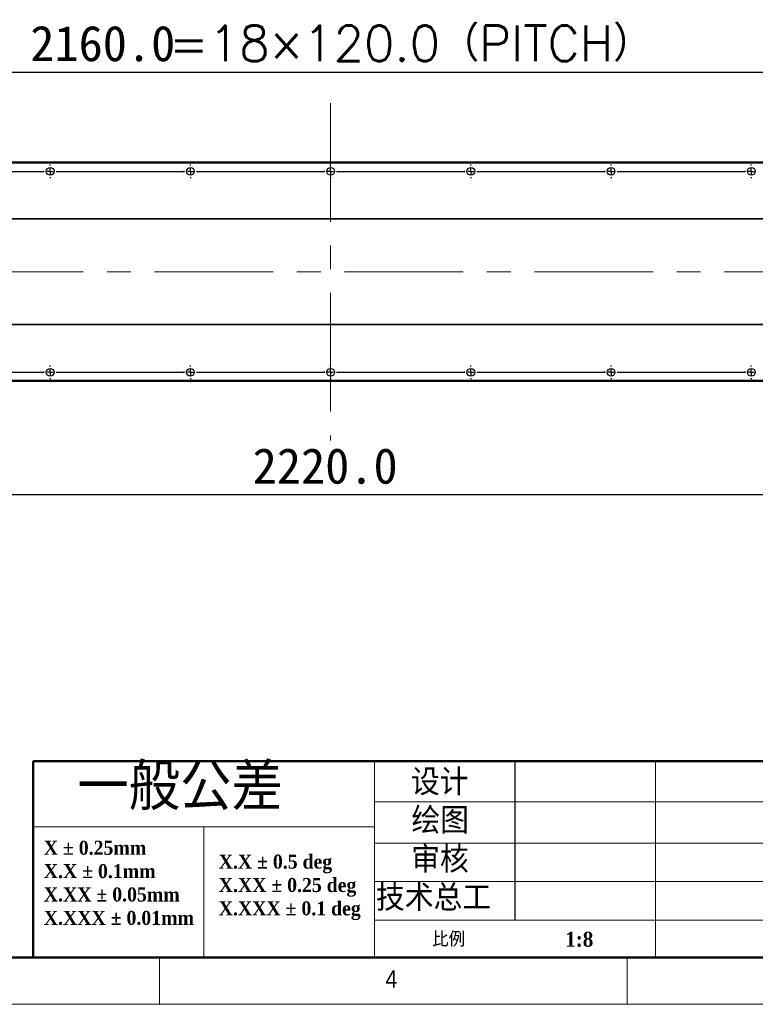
# Model space of a CAD drawing. Header units: millimetres. Extents: x 40 to 3331, y 40 to 2336.
# Tile 5 of 12: x 1160 to 1790, y 40 to 883. Entities that reach past the tile are written whole.
import ezdxf

# ---------------------------------------------------------------- set-up
doc = ezdxf.new("R2010")
doc.units = ezdxf.units.MM
doc.header["$LTSCALE"] = 8
doc.linetypes.add('CENTERX2', pattern=[20.32, 12.7, -2.54, 2.54, -2.54])
doc.layers.add('DIMNS', color=7, linetype='Continuous')
doc.styles.add('SLDTEXTSTYLE0', font='Gothic.ttf', dxfattribs={"width": 0.913})
doc.styles.add('SLDTEXTSTYLE1', font='timesbd.ttf', dxfattribs={"width": 0.933})
doc.styles.add('SLDTEXTSTYLE3', font='txt', dxfattribs={"bigfont": 'bigfont'})
doc.styles.add('SLDTEXTSTYLE7', font='txt')
doc.styles.add('SLDTEXTSTYLE8', font='txt', dxfattribs={"bigfont": 'bigfont'})
doc.dimstyles.new('SLDDIMSTYLE1', dxfattribs={"dimtxt": 30.4, "dimasz": 16, "dimexe": 0, "dimexo": 0.0625, "dimgap": 7.6, "dimtad": 2, "dimdec": 1, "dimrnd": 1e-09, "dimzin": 4, "dimdsep": 46, "dimtxsty": 'SLDTEXTSTYLE7', "dimsah": 1, "dimcen": 0.09, "dimadec": 0, "dimazin": 1, "dimtfac": 1, "dimtdec": 1, "dimtofl": 0, "dimtmove": 0, "dimatfit": 3, "dimfxl": 0, "dimfrac": 2, "dimtolj": 1, "dimtzin": 12, "dimarcsym": 0})

# ---------------------------------------------------------------- blocks, each defined once
blk = doc.blocks.new('SW_NOTE_0')
at = {"color": 0, "linetype": 'Continuous', "lineweight": 0, "char_height": 12, "attachment_point": 1, "style": 'SLDTEXTSTYLE1'}
for s, insert in [('X.X ± 0.5 deg', (0, 15.82)), ('X.XX ± 0.25 deg', (0, -4.18)), ('X.XXX ± 0.1 deg', (0, -24.18))]:
    blk.add_mtext(s, dxfattribs=dict(at, insert=insert))
blk = doc.blocks.new('SW_NOTE_1')
at = {"color": 0, "linetype": 'Continuous', "lineweight": 0, "char_height": 12, "attachment_point": 1, "style": 'SLDTEXTSTYLE1'}
for s, insert in [('X ± 0.25mm ', (0, 15.82)), ('X.X ± 0.1mm', (0, -4.18))]:
    blk.add_mtext(s, dxfattribs=dict(at, insert=insert))
blk = doc.blocks.new('SW_NOTE_2')
at = {"color": 0, "linetype": 'Continuous', "lineweight": 0, "char_height": 12, "attachment_point": 1, "style": 'SLDTEXTSTYLE1'}
for s, insert in [('X.XX ± 0.05mm', (0, 15.82)), ('X.XXX ± 0.01mm', (0, -4.18))]:
    blk.add_mtext(s, dxfattribs=dict(at, insert=insert))
blk = doc.blocks.new('_D_23')
at = {"layer": 'DIMNS'}
for p, q in [((316.35, 650.27), (316.35, 468.17)), ((2536.35, 656.81), (2536.35, 468.17)), ((2536.35, 476.17), (316.35, 476.17))]:
    blk.add_line(p, q, dxfattribs=at)
for points in [[(316.35, 476.17), (332.35, 473.77), (332.35, 478.57)], [(2536.35, 476.17), (2520.35, 478.57), (2520.35, 473.77)]]:
    blk.add_solid(points, dxfattribs=at)
at = {"layer": 'DIMNS', "insert": (1359.64, 516.06), "char_height": 30.4, "attachment_point": 1, "style": 'SLDTEXTSTYLE7'}
blk.add_mtext('2220.0', dxfattribs=at)
blk = doc.blocks.new('_D_28')
at = {"layer": 'DIMNS'}
for p, q in [((346.35, 768.97), (346.35, 845.81)), ((2506.35, 768.97), (2506.35, 845.81)), ((346.35, 837.81), (2506.35, 837.81))]:
    blk.add_line(p, q, dxfattribs=at)
for points in [[(346.35, 837.81), (362.35, 835.41), (362.35, 840.21)], [(2506.35, 837.81), (2490.35, 840.21), (2490.35, 835.41)]]:
    blk.add_solid(points, dxfattribs=at)
at = {"layer": 'DIMNS', "char_height": 30.4, "attachment_point": 1}
for s, insert, style in [('2160.0', (1169.33, 877.7), 'SLDTEXTSTYLE7'), ('=18×120.0（PITCH）', (1288.14, 877.7), 'SLDTEXTSTYLE8')]:
    blk.add_mtext(s, dxfattribs=dict(at, insert=insert, style=style))
blk = doc.blocks.new('SW_CENTERMARKSYMBOL_8')
at = {"layer": 'DIMNS', "color": 0}
for p, q in [((720, 5.08), (720, 5.84)), ((720, 0), (720, 2.54)), ((720, 0), (720, 2.54)), ((720, 0), (720, 2.54)), ((720, 0), (720, 2.54)), ((720, 0), (720, 2.54)), ((720, 0), (720, 2.54)), ((720, 0), (720, 2.54)), ((720, 0), (720, 2.54)), ((840, 5.08), (840, 5.84)), ((840, 0), (840, 2.54)), ((840, 0), (840, 2.54)), ((840, 0), (840, 2.54)), ((840, 0), (840, 2.54)), ((840, 0), (840, 2.54)), ((840, 0), (840, 2.54)), ((840, 0), (840, 2.54)), ((840, 0), (840, 2.54)), ((840, 0), (840, 2.54)), ((960, 5.08), (960, 5.84)), ((960, 0), (960, 2.54)), ((960, 0), (960, 2.54)), ((960, 0), (960, 2.54)), ((960, 0), (960, 2.54)), ((960, 0), (960, 2.54)), ((960, 0), (960, 2.54)), ((960, 0), (960, 2.54)), ((960, 0), (960, 2.54)), ((960, 0), (960, 2.54)), ((960, 0), (960, 2.54)), ((1080, 5.08), (1080, 5.84)), ((1080, 0), (1080, 2.54)), ((1080, 0), (1080, 2.54)), ((1080, 0), (1080, 2.54)), ((1080, 0), (1080, 2.54)), ((1080, 0), (1080, 2.54)), ((1080, 0), (1080, 2.54)), ((1080, 0), (1080, 2.54)), ((1080, 0), (1080, 2.54)), ((1080, 0), (1080, 2.54)), ((1200, 5.08), (1200, 5.84)), ((1200, 0), (1200, 2.54)), ((1200, 0), (1200, 2.54)), ((1200, 0), (1200, 2.54)), ((1200, 0), (1200, 2.54)), ((1200, 0), (1200, 2.54)), ((1200, 0), (1200, 2.54)), ((1200, 0), (1200, 2.54)), ((1200, 0), (1200, 2.54)), ((1320, 5.08), (1320, 5.84)), ((1320, 0), (1320, 2.54)), ((1320, 0), (1320, 2.54)), ((1320, 0), (1320, 2.54)), ((1320, 0), (1320, 2.54)), ((1320, 0), (1320, 2.54)), ((1320, 0), (1320, 2.54)), ((1320, 0), (1320, 2.54)), ((605.08, 0), (714.92, 0)), ((714.92, 0), (714.16, 0)), ((714.92, 0), (714.16, 0)), ((720, 0), (717.46, 0)), ((720, 0), (717.46, 0)), ((720, 0), (717.46, 0)), ((720, 0), (717.46, 0)), ((720, 0), (717.46, 0)), ((720, 0), (717.46, 0)), ((720, 0), (717.46, 0)), ((720, 0), (717.46, 0)), ((720, 0), (720, -2.54)), ((720, 0), (722.54, 0)), ((720, 0), (720, -2.54)), ((720, 0), (722.54, 0)), ((720, 0), (720, -2.54)), ((720, 0), (722.54, 0)), ((720, 0), (720, -2.54)), ((720, 0), (722.54, 0)), ((720, 0), (720, -2.54)), ((720, 0), (722.54, 0)), ((720, 0), (720, -2.54)), ((720, 0), (722.54, 0)), ((720, 0), (720, -2.54)), ((720, 0), (722.54, 0)), ((720, 0), (720, -2.54)), ((720, 0), (722.54, 0)), ((720, -5.08), (720, -5.84)), ((725.08, 0), (725.84, 0)), ((725.08, 0), (725.84, 0)), ((725.08, 0), (834.92, 0)), ((834.92, 0), (834.16, 0)), ((834.92, 0), (834.16, 0)), ((840, 0), (837.46, 0)), ((840, 0), (837.46, 0)), ((840, 0), (837.46, 0)), ((840, 0), (837.46, 0)), ((840, 0), (837.46, 0)), ((840, 0), (837.46, 0)), ((840, 0), (837.46, 0)), ((840, 0), (837.46, 0)), ((840, 0), (837.46, 0)), ((840, 0), (840, -2.54)), ((840, 0), (842.54, 0)), ((840, 0), (840, -2.54)), ((840, 0), (842.54, 0)), ((840, 0), (840, -2.54)), ((840, 0), (842.54, 0)), ((840, 0), (840, -2.54)), ((840, 0), (842.54, 0)), ((840, 0), (840, -2.54)), ((840, 0), (842.54, 0)), ((840, 0), (840, -2.54)), ((840, 0), (842.54, 0)), ((840, 0), (840, -2.54)), ((840, 0), (842.54, 0)), ((840, 0), (840, -2.54)), ((840, 0), (842.54, 0)), ((840, 0), (840, -2.54)), ((840, 0), (842.54, 0)), ((840, -5.08), (840, -5.84)), ((845.08, 0), (845.84, 0)), ((845.08, 0), (845.84, 0)), ((845.08, 0), (954.92, 0)), ((954.92, 0), (954.16, 0)), ((960, 0), (957.46, 0)), ((960, 0), (957.46, 0)), ((960, 0), (957.46, 0)), ((960, 0), (957.46, 0)), ((960, 0), (957.46, 0)), ((960, 0), (957.46, 0)), ((960, 0), (957.46, 0)), ((960, 0), (957.46, 0)), ((960, 0), (957.46, 0)), ((960, 0), (957.46, 0)), ((960, 0), (960, -2.54)), ((960, 0), (962.54, 0)), ((960, 0), (960, -2.54)), ((960, 0), (962.54, 0)), ((960, 0), (960, -2.54)), ((960, 0), (962.54, 0)), ((960, 0), (960, -2.54)), ((960, 0), (962.54, 0)), ((960, 0), (960, -2.54)), ((960, 0), (962.54, 0)), ((960, 0), (960, -2.54)), ((960, 0), (962.54, 0)), ((960, 0), (960, -2.54)), ((960, 0), (962.54, 0)), ((960, 0), (960, -2.54)), ((960, 0), (962.54, 0)), ((960, 0), (960, -2.54)), ((960, 0), (962.54, 0)), ((960, 0), (960, -2.54)), ((960, 0), (962.54, 0)), ((960, -5.08), (960, -5.84)), ((965.08, 0), (965.84, 0)), ((965.08, 0), (1074.92, 0)), ((1074.92, 0), (1074.16, 0)), ((1074.92, 0), (1074.16, 0)), ((1080, 0), (1077.46, 0)), ((1080, 0), (1077.46, 0)), ((1080, 0), (1077.46, 0)), ((1080, 0), (1077.46, 0)), ((1080, 0), (1077.46, 0)), ((1080, 0), (1077.46, 0)), ((1080, 0), (1077.46, 0)), ((1080, 0), (1077.46, 0)), ((1080, 0), (1077.46, 0)), ((1080, 0), (1080, -2.54)), ((1080, 0), (1082.54, 0)), ((1080, 0), (1080, -2.54)), ((1080, 0), (1082.54, 0)), ((1080, 0), (1080, -2.54)), ((1080, 0), (1082.54, 0)), ((1080, 0), (1080, -2.54)), ((1080, 0), (1082.54, 0)), ((1080, 0), (1080, -2.54)), ((1080, 0), (1082.54, 0)), ((1080, 0), (1080, -2.54)), ((1080, 0), (1082.54, 0)), ((1080, 0), (1080, -2.54)), ((1080, 0), (1082.54, 0)), ((1080, 0), (1080, -2.54)), ((1080, 0), (1082.54, 0)), ((1080, 0), (1080, -2.54)), ((1080, 0), (1082.54, 0)), ((1080, -5.08), (1080, -5.84)), ((1085.08, 0), (1085.84, 0)), ((1085.08, 0), (1085.84, 0)), ((1085.08, 0), (1194.92, 0)), ((1194.92, 0), (1194.16, 0)), ((1200, 0), (1197.46, 0)), ((1200, 0), (1197.46, 0)), ((1200, 0), (1197.46, 0)), ((1200, 0), (1197.46, 0)), ((1200, 0), (1197.46, 0)), ((1200, 0), (1197.46, 0)), ((1200, 0), (1197.46, 0)), ((1200, 0), (1197.46, 0)), ((1200, 0), (1200, -2.54)), ((1200, 0), (1202.54, 0)), ((1200, 0), (1200, -2.54)), ((1200, 0), (1202.54, 0)), ((1200, 0), (1200, -2.54)), ((1200, 0), (1202.54, 0)), ((1200, 0), (1200, -2.54)), ((1200, 0), (1202.54, 0)), ((1200, 0), (1200, -2.54)), ((1200, 0), (1202.54, 0)), ((1200, 0), (1200, -2.54)), ((1200, 0), (1202.54, 0)), ((1200, 0), (1200, -2.54)), ((1200, 0), (1202.54, 0)), ((1200, 0), (1200, -2.54)), ((1200, 0), (1202.54, 0)), ((1200, -5.08), (1200, -5.84)), ((1205.08, 0), (1205.84, 0)), ((1205.08, 0), (1314.92, 0)), ((1314.92, 0), (1314.16, 0)), ((1314.92, 0), (1314.16, 0)), ((1320, 0), (1317.46, 0)), ((1320, 0), (1317.46, 0)), ((1320, 0), (1317.46, 0)), ((1320, 0), (1317.46, 0)), ((1320, 0), (1317.46, 0)), ((1320, 0), (1317.46, 0)), ((1320, 0), (1317.46, 0)), ((1320, 0), (1320, -2.54)), ((1320, 0), (1322.54, 0)), ((1320, 0), (1320, -2.54)), ((1320, 0), (1322.54, 0)), ((1320, 0), (1320, -2.54)), ((1320, 0), (1322.54, 0)), ((1320, 0), (1320, -2.54)), ((1320, 0), (1322.54, 0)), ((1320, 0), (1320, -2.54)), ((1320, 0), (1322.54, 0)), ((1320, 0), (1320, -2.54)), ((1320, 0), (1322.54, 0)), ((1320, 0), (1320, -2.54)), ((1320, 0), (1322.54, 0)), ((1320, -5.08), (1320, -5.84))]:
    blk.add_line(p, q, dxfattribs=at)
blk = doc.blocks.new('SW_CENTERMARKSYMBOL_9')
at = {"layer": 'DIMNS', "color": 0}
for p, q in [((600, 5.08), (600, 5.84)), ((600, 0), (600, 2.54)), ((600, 0), (600, 2.54)), ((600, 0), (600, 2.54)), ((600, 0), (600, 2.54)), ((600, 0), (600, 2.54)), ((600, 0), (600, 2.54)), ((600, 0), (600, 2.54)), ((600, 0), (600, 2.54)), ((720, 5.08), (720, 5.84)), ((720, 0), (720, 2.54)), ((720, 0), (720, 2.54)), ((720, 0), (720, 2.54)), ((720, 0), (720, 2.54)), ((720, 0), (720, 2.54)), ((720, 0), (720, 2.54)), ((720, 0), (720, 2.54)), ((720, 0), (720, 2.54)), ((720, 0), (720, 2.54)), ((840, 5.08), (840, 5.84)), ((840, 0), (840, 2.54)), ((840, 0), (840, 2.54)), ((840, 0), (840, 2.54)), ((840, 0), (840, 2.54)), ((840, 0), (840, 2.54)), ((840, 0), (840, 2.54)), ((840, 0), (840, 2.54)), ((840, 0), (840, 2.54)), ((840, 0), (840, 2.54)), ((840, 0), (840, 2.54)), ((960, 5.08), (960, 5.84)), ((960, 0), (960, 2.54)), ((960, 0), (960, 2.54)), ((960, 0), (960, 2.54)), ((960, 0), (960, 2.54)), ((960, 0), (960, 2.54)), ((960, 0), (960, 2.54)), ((960, 0), (960, 2.54)), ((960, 0), (960, 2.54)), ((960, 0), (960, 2.54)), ((1080, 5.08), (1080, 5.84)), ((1080, 0), (1080, 2.54)), ((1080, 0), (1080, 2.54)), ((1080, 0), (1080, 2.54)), ((1080, 0), (1080, 2.54)), ((1080, 0), (1080, 2.54)), ((1080, 0), (1080, 2.54)), ((1080, 0), (1080, 2.54)), ((1080, 0), (1080, 2.54)), ((1200, 5.08), (1200, 5.84)), ((1200, 0), (1200, 2.54)), ((1200, 0), (1200, 2.54)), ((1200, 0), (1200, 2.54)), ((1200, 0), (1200, 2.54)), ((1200, 0), (1200, 2.54)), ((1200, 0), (1200, 2.54)), ((1200, 0), (1200, 2.54)), ((485.08, 0), (594.92, 0)), ((594.92, 0), (594.16, 0)), ((594.92, 0), (594.16, 0)), ((600, 0), (597.46, 0)), ((600, 0), (597.46, 0)), ((600, 0), (597.46, 0)), ((600, 0), (597.46, 0)), ((600, 0), (597.46, 0)), ((600, 0), (597.46, 0)), ((600, 0), (597.46, 0)), ((600, 0), (597.46, 0)), ((600, 0), (600, -2.54)), ((600, 0), (602.54, 0)), ((600, 0), (600, -2.54)), ((600, 0), (602.54, 0)), ((600, 0), (600, -2.54)), ((600, 0), (602.54, 0)), ((600, 0), (600, -2.54)), ((600, 0), (602.54, 0)), ((600, 0), (600, -2.54)), ((600, 0), (602.54, 0)), ((600, 0), (600, -2.54)), ((600, 0), (602.54, 0)), ((600, 0), (600, -2.54)), ((600, 0), (602.54, 0)), ((600, 0), (600, -2.54)), ((600, 0), (602.54, 0)), ((600, -5.08), (600, -5.84)), ((605.08, 0), (605.84, 0)), ((605.08, 0), (605.84, 0)), ((605.08, 0), (714.92, 0)), ((714.92, 0), (714.16, 0)), ((714.92, 0), (714.16, 0)), ((720, 0), (717.46, 0)), ((720, 0), (717.46, 0)), ((720, 0), (717.46, 0)), ((720, 0), (717.46, 0)), ((720, 0), (717.46, 0)), ((720, 0), (717.46, 0)), ((720, 0), (717.46, 0)), ((720, 0), (717.46, 0)), ((720, 0), (717.46, 0)), ((720, 0), (720, -2.54)), ((720, 0), (722.54, 0)), ((720, 0), (720, -2.54)), ((720, 0), (722.54, 0)), ((720, 0), (720, -2.54)), ((720, 0), (722.54, 0)), ((720, 0), (720, -2.54)), ((720, 0), (722.54, 0)), ((720, 0), (720, -2.54)), ((720, 0), (722.54, 0)), ((720, 0), (720, -2.54)), ((720, 0), (722.54, 0)), ((720, 0), (720, -2.54)), ((720, 0), (722.54, 0)), ((720, 0), (720, -2.54)), ((720, 0), (722.54, 0)), ((720, 0), (720, -2.54)), ((720, 0), (722.54, 0)), ((720, -5.08), (720, -5.84)), ((725.08, 0), (725.84, 0)), ((725.08, 0), (725.84, 0)), ((725.08, 0), (834.92, 0)), ((834.92, 0), (834.16, 0)), ((840, 0), (837.46, 0)), ((840, 0), (837.46, 0)), ((840, 0), (837.46, 0)), ((840, 0), (837.46, 0)), ((840, 0), (837.46, 0)), ((840, 0), (837.46, 0)), ((840, 0), (837.46, 0)), ((840, 0), (837.46, 0)), ((840, 0), (837.46, 0)), ((840, 0), (837.46, 0)), ((840, 0), (840, -2.54)), ((840, 0), (842.54, 0)), ((840, 0), (840, -2.54)), ((840, 0), (842.54, 0)), ((840, 0), (840, -2.54)), ((840, 0), (842.54, 0)), ((840, 0), (840, -2.54)), ((840, 0), (842.54, 0)), ((840, 0), (840, -2.54)), ((840, 0), (842.54, 0)), ((840, 0), (840, -2.54)), ((840, 0), (842.54, 0)), ((840, 0), (840, -2.54)), ((840, 0), (842.54, 0)), ((840, 0), (840, -2.54)), ((840, 0), (842.54, 0)), ((840, 0), (840, -2.54)), ((840, 0), (842.54, 0)), ((840, 0), (840, -2.54)), ((840, 0), (842.54, 0)), ((840, -5.08), (840, -5.84)), ((845.08, 0), (845.84, 0)), ((845.08, 0), (954.92, 0)), ((954.92, 0), (954.16, 0)), ((954.92, 0), (954.16, 0)), ((960, 0), (957.46, 0)), ((960, 0), (957.46, 0)), ((960, 0), (957.46, 0)), ((960, 0), (957.46, 0)), ((960, 0), (957.46, 0)), ((960, 0), (957.46, 0)), ((960, 0), (957.46, 0)), ((960, 0), (957.46, 0)), ((960, 0), (957.46, 0)), ((960, 0), (960, -2.54)), ((960, 0), (962.54, 0)), ((960, 0), (960, -2.54)), ((960, 0), (962.54, 0)), ((960, 0), (960, -2.54)), ((960, 0), (962.54, 0)), ((960, 0), (960, -2.54)), ((960, 0), (962.54, 0)), ((960, 0), (960, -2.54)), ((960, 0), (962.54, 0)), ((960, 0), (960, -2.54)), ((960, 0), (962.54, 0)), ((960, 0), (960, -2.54)), ((960, 0), (962.54, 0)), ((960, 0), (960, -2.54)), ((960, 0), (962.54, 0)), ((960, 0), (960, -2.54)), ((960, 0), (962.54, 0)), ((960, -5.08), (960, -5.84)), ((965.08, 0), (965.84, 0)), ((965.08, 0), (965.84, 0)), ((965.08, 0), (1074.92, 0)), ((1074.92, 0), (1074.16, 0)), ((1074.92, 0), (1074.16, 0)), ((1080, 0), (1077.46, 0)), ((1080, 0), (1077.46, 0)), ((1080, 0), (1077.46, 0)), ((1080, 0), (1077.46, 0)), ((1080, 0), (1077.46, 0)), ((1080, 0), (1077.46, 0)), ((1080, 0), (1077.46, 0)), ((1080, 0), (1077.46, 0)), ((1080, 0), (1080, -2.54)), ((1080, 0), (1082.54, 0)), ((1080, 0), (1080, -2.54)), ((1080, 0), (1082.54, 0)), ((1080, 0), (1080, -2.54)), ((1080, 0), (1082.54, 0)), ((1080, 0), (1080, -2.54)), ((1080, 0), (1082.54, 0)), ((1080, 0), (1080, -2.54)), ((1080, 0), (1082.54, 0)), ((1080, 0), (1080, -2.54)), ((1080, 0), (1082.54, 0)), ((1080, 0), (1080, -2.54)), ((1080, 0), (1082.54, 0)), ((1080, 0), (1080, -2.54)), ((1080, 0), (1082.54, 0)), ((1080, -5.08), (1080, -5.84)), ((1085.08, 0), (1085.84, 0)), ((1085.08, 0), (1085.84, 0)), ((1085.08, 0), (1194.92, 0)), ((1194.92, 0), (1194.16, 0)), ((1200, 0), (1197.46, 0)), ((1200, 0), (1197.46, 0)), ((1200, 0), (1197.46, 0)), ((1200, 0), (1197.46, 0)), ((1200, 0), (1197.46, 0)), ((1200, 0), (1197.46, 0)), ((1200, 0), (1197.46, 0)), ((1200, 0), (1200, -2.54)), ((1200, 0), (1202.54, 0)), ((1200, 0), (1200, -2.54)), ((1200, 0), (1202.54, 0)), ((1200, 0), (1200, -2.54)), ((1200, 0), (1202.54, 0)), ((1200, 0), (1200, -2.54)), ((1200, 0), (1202.54, 0)), ((1200, 0), (1200, -2.54)), ((1200, 0), (1202.54, 0)), ((1200, 0), (1200, -2.54)), ((1200, 0), (1202.54, 0)), ((1200, 0), (1200, -2.54)), ((1200, 0), (1202.54, 0)), ((1200, -5.08), (1200, -5.84))]:
    blk.add_line(p, q, dxfattribs=at)

msp = doc.modelspace()

# ---------------------------------------------------------------- linework, layer by layer
at = {"color": 7, "linetype": 'Continuous', "lineweight": 25}
for p, q in [((2584.3486757, 760.9713275), (268.3486909, 760.9713275)), ((2584.3486757, 759.9713329), (268.3486909, 759.9713329)), ((2584.3486757, 712.4713298), (268.3486909, 712.4713298)), ((2584.3486757, 711.9713288), (268.3486909, 711.9713288)), ((2584.3486757, 621.9713289), (268.3486909, 621.9713289)), ((2584.3486757, 621.4713316), (268.3486909, 621.4713316)), ((2584.3486757, 573.9713285), (268.3486909, 573.9713285)), ((2584.3486757, 572.9713339), (268.3486909, 572.9713339))]:
    msp.add_line(p, q, dxfattribs=at)
at = {"color": 7, "linetype": 'Continuous', "lineweight": 50}
for p, q in [((1171.7559834, 248), (1171.7559834, 80)), ((1171.7559834, 248), (1464, 248)), ((3280, 248), (1464, 248)), ((80, 80), (3280, 80))]:
    msp.add_line(p, q, dxfattribs=at)
at = {"color": 7, "linetype": 'Continuous', "lineweight": 18}
for p, q in [((1464, 248), (1464, 220)), ((1464, 192), (1464, 248)), ((1464, 220), (1464, 248)), ((1704.336839, 248), (1704.336839, 80)), ((1464, 192), (1464, 220)), ((1464, 213.2644636), (2201.4758613, 213.2644636)), ((1464, 192), (1171.7559834, 192)), ((1317.8779917, 192), (1317.8779917, 80)), ((1464, 192), (1464, 80)), ((1464, 178.0393756), (2201.4758613, 178.0393756)), ((1464, 145.0437235), (2201.4758613, 145.0437235)), ((2201.4758613, 112.0474543), (1464, 112.0474543)), ((80, 80), (3280, 80)), ((984, 80), (3280, 80)), ((1280, 40), (1280, 80)), ((1680, 40), (1680, 80)), ((40, 40), (3320, 40))]:
    msp.add_line(p, q, dxfattribs=at)
at = {"color": 7, "linetype": 'Continuous', "lineweight": 25}
for centre in [(1186.3486833, 752.9713306), (1306.3486833, 752.9713306), (1426.3486833, 752.9713306), (1546.3486833, 752.9713306), (1666.3486833, 752.9713306), (1786.3486833, 752.9713306), (1186.3486833, 580.9713306), (1306.3486833, 580.9713306), (1426.3486833, 580.9713306), (1546.3486833, 580.9713306), (1666.3486833, 580.9713306), (1786.3486833, 580.9713306)]:
    msp.add_circle(centre, 3.3, dxfattribs=at)
at = {"layer": 'DIMNS', "linetype": 'CENTERX2', "lineweight": 18}
for p, q in [((1426.3486833, 811.4713306), (1426.3486833, 522.4713306)), ((2515.1486833, 666.9713306), (270.8585861, 666.9713306))]:
    msp.add_line(p, q, dxfattribs=at)
at = {"layer": 'DIMNS', "color": 7}
msp.add_line((1584.2007008, 112.0474543), (1584.2007008, 248), dxfattribs=at)

# ---------------------------------------------------------------- block references
at = {"color": 7, "linetype": 'Continuous', "lineweight": 0}
for name, p in [('SW_NOTE_1', (1180.8686615, 164.1737335)), ('SW_NOTE_0', (1330.5570432, 152.3120833)), ('SW_NOTE_2', (1180.8686615, 124.1737344))]:
    msp.add_blockref(name, p, dxfattribs=at)
at = {"layer": 'DIMNS'}
for name, p in [('SW_CENTERMARKSYMBOL_8', (466.3486833, 752.9713306)), ('SW_CENTERMARKSYMBOL_9', (586.3486833, 580.9713306))]:
    msp.add_blockref(name, p, dxfattribs=at)

# ---------------------------------------------------------------- texts
at = {"color": 7, "linetype": 'Continuous', "lineweight": 0, "attachment_point": 1}
for s, insert, char_height, style in [('一般公差', (1209.5381584, 246.3497749), 40, 'SLDTEXTSTYLE3'), ('设计', (1495.0304099, 241.3756797), 22.4, 'SLDTEXTSTYLE3'), ('绘图', (1495.5048517, 208.5268063), 22.4, 'SLDTEXTSTYLE3'), ('审核', (1495.2404082, 175.1148112), 22.4, 'SLDTEXTSTYLE3'), ('技术总工', (1465.166365, 142.3958087), 22.4, 'SLDTEXTSTYLE3'), ('比例', (1513.2601137, 102.0862582), 12.8, 'SLDTEXTSTYLE3'), ('1:8', (1627.0750032, 102.0796202), 12.8, 'SLDTEXTSTYLE1'), ('4', (1473.3333333, 69.1704848), 14.8166667, 'SLDTEXTSTYLE0')]:
    msp.add_mtext(s, dxfattribs=dict(at, insert=insert, char_height=char_height, style=style))

# ---------------------------------------------------------------- dimensions: what is measured, and where the dimension line sits
at = {"layer": 'DIMNS'}
dim = msp.add_linear_dim(base=(2506.3486833, 837.809518), p1=(346.3486833, 758.8113306), p2=(2506.3486833, 758.8113306), text='<>=18×120.0（PITCH）', dimstyle='SLDDIMSTYLE1', dxfattribs=at)
dim.commit()
dim.dimension.update_dxf_attribs({"geometry": '_D_28', "text_midpoint": (1419.0496336, 837.809518), "dimtype": 160})
dim = msp.add_linear_dim(base=(316.3486833, 476.1712275), p1=(2536.3486833, 666.9713306), p2=(316.3486833, 660.4313306), dimstyle='SLDDIMSTYLE1', dxfattribs=at)
dim.commit()
dim.dimension.update_dxf_attribs({"geometry": '_D_23', "text_midpoint": (1419.0496336, 476.1712275), "dimtype": 160})

doc.saveas('drawing.dxf')
